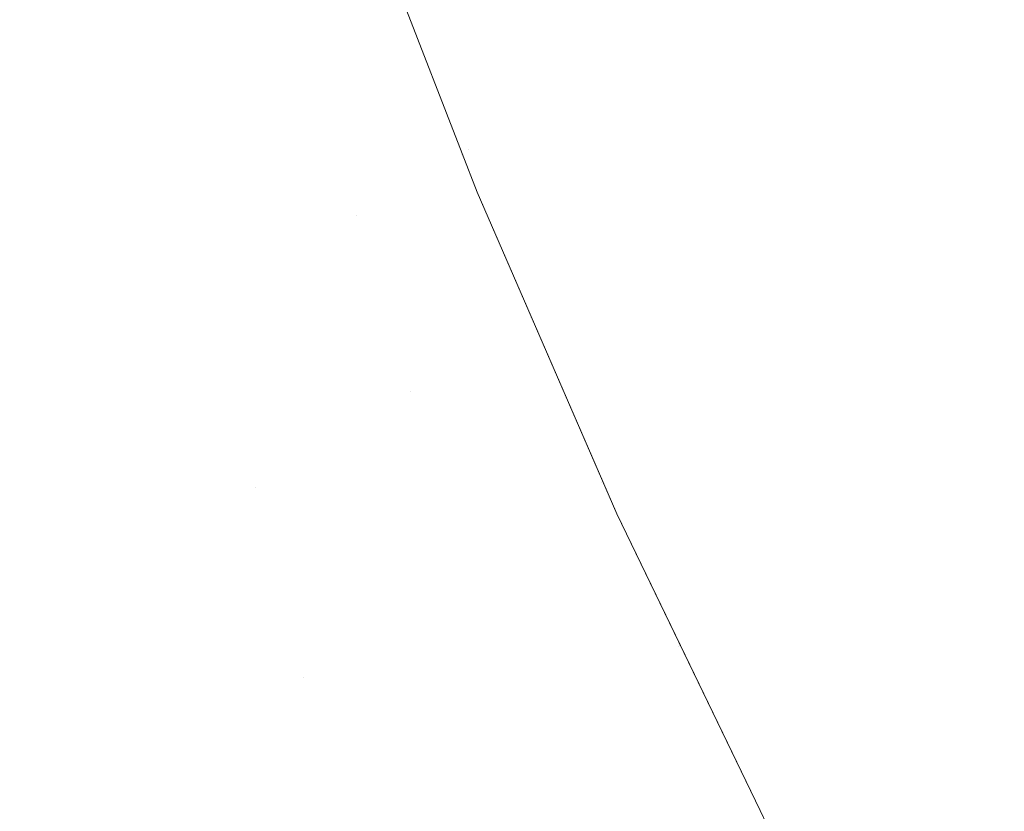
# Model space of a CAD drawing. Header units: centimetres. Extents: x -21.6 to 22.7, y 4.2 to 6.
# Tile 107 of 256: x -6.7031 to -6.6788, y 4.5963 to 4.6159. Entities that reach past the tile are written whole.
import ezdxf

# ---------------------------------------------------------------- set-up
doc = ezdxf.new("R2010")
doc.units = ezdxf.units.CM
doc.header["$LTSCALE"] = 2.54
doc.layers.add('Lucido design-1', color=7, linetype='Continuous')

# ---------------------------------------------------------------- blocks, each defined once
blk = doc.blocks.new('Gruppo-3-1')
at = {"color": 7, "linetype": 'Continuous', "lineweight": 9}
blk.add_3dface([(-21.503423, 5.900212, -2276.22217), (-21.503423, 4.300212, -2276.22217), (22.630348, 4.300212, -2276.22217), (22.630348, 5.900212, -2276.22217)], dxfattribs=at)
for points, invisible_edges in [([(-6.69541, 4.620576, -2276.926967), (-6.69536, 4.620602, -2276.925344), (-6.692279, 4.612549, -2276.925344), (-6.692328, 4.612521, -2276.926967)], 15), ([(-6.692251, 4.612566, -2276.923745), (-6.692279, 4.612549, -2276.925344), (-6.69536, 4.620602, -2276.925344), (-6.695331, 4.620617, -2276.923745)], 15), ([(-6.692251, 4.612566, -2276.923745), (-6.695331, 4.620617, -2276.923745), (-6.695036, 4.619833, -2276.92217)], 11), ([(-6.695303, 4.620631, -2276.71995), (-6.695246, 4.620661, -2276.717712), (-6.692168, 4.612615, -2276.717712), (-6.692223, 4.612582, -2276.71995)], 15), ([(-6.695036, 4.619833, -2276.72217), (-6.695303, 4.620631, -2276.71995), (-6.692223, 4.612582, -2276.71995)], 11), ([(-6.692073, 4.61267, -2276.715456), (-6.692168, 4.612615, -2276.717712), (-6.695246, 4.620661, -2276.717712), (-6.69515, 4.620711, -2276.715456)], 15), ([(-6.692073, 4.61267, -2276.715456), (-6.69515, 4.620711, -2276.715456), (-6.693524, 4.616774, -2276.713185)], 11), ([(-6.69274, 4.612279, -2276.933702), (-6.692903, 4.612184, -2276.935444), (-6.695997, 4.620269, -2276.935444), (-6.695831, 4.620356, -2276.933702)], 15), ([(-6.695831, 4.620356, -2276.933702), (-6.69569, 4.62043, -2276.931982), (-6.692602, 4.61236, -2276.931982), (-6.69274, 4.612279, -2276.933702)], 15), ([(-6.692488, 4.612427, -2276.930287), (-6.692602, 4.61236, -2276.931982), (-6.69569, 4.62043, -2276.931982), (-6.695574, 4.62049, -2276.930287)], 15), ([(-6.695574, 4.62049, -2276.930287), (-6.69548, 4.620539, -2276.928615), (-6.692397, 4.61248, -2276.928615), (-6.692488, 4.612427, -2276.930287)], 15), ([(-6.692328, 4.612521, -2276.926967), (-6.692397, 4.61248, -2276.928615), (-6.69548, 4.620539, -2276.928615), (-6.69541, 4.620576, -2276.926967)], 15), ([(-6.693092, 4.612073, -2276.93721), (-6.693307, 4.611947, -2276.938998), (-6.696409, 4.620054, -2276.938998), (-6.696189, 4.620169, -2276.93721)], 15), ([(-6.696189, 4.620169, -2276.93721), (-6.695997, 4.620269, -2276.935444), (-6.692903, 4.612184, -2276.935444), (-6.693092, 4.612073, -2276.93721)], 15), ([(-6.693551, 4.611804, -2276.940809), (-6.693824, 4.611644, -2276.942641), (-6.696937, 4.619779, -2276.942641), (-6.696658, 4.619924, -2276.940809)], 15), ([(-6.696658, 4.619924, -2276.940809), (-6.696409, 4.620054, -2276.938998), (-6.693307, 4.611947, -2276.938998), (-6.693551, 4.611804, -2276.940809)], 15), ([(-6.687815, 4.619935, -2276.683058), (-6.68629, 4.616062, -2276.683058), (-6.686996, 4.615648, -2276.68536), (-6.688529, 4.61954, -2276.68536)], 15), ([(-6.697246, 4.619617, -2276.944493), (-6.696937, 4.619779, -2276.942641), (-6.693824, 4.611644, -2276.942641), (-6.694127, 4.611466, -2276.944493)], 15), ([(-6.695036, 4.619833, -2276.92217), (-6.692225, 4.612578, -2276.92217), (-6.692251, 4.612566, -2276.923745)], 10), ([(-6.692225, 4.612578, -2276.92217), (-6.695036, 4.619833, -2276.92217), (-6.695036, 4.619833, -2276.72217), (-6.692225, 4.612578, -2276.72217)], 10), ([(-6.692223, 4.612582, -2276.71995), (-6.692225, 4.612578, -2276.72217), (-6.695036, 4.619833, -2276.72217)], 9), ([(-6.679528, 4.61537, -2276.669608), (-6.681089, 4.619113, -2276.669608), (-6.680064, 4.619714, -2276.667449), (-6.678515, 4.615999, -2276.667449)], 15), ([(-6.697963, 4.619243, -2276.948259), (-6.697588, 4.619439, -2276.946366), (-6.694462, 4.611269, -2276.946366), (-6.694829, 4.611054, -2276.948259)], 15), ([(-6.694127, 4.611466, -2276.944493), (-6.694462, 4.611269, -2276.946366), (-6.697588, 4.619439, -2276.946366), (-6.697246, 4.619617, -2276.944493)], 15), ([(-6.688529, 4.61954, -2276.68536), (-6.686996, 4.615648, -2276.68536), (-6.687656, 4.615261, -2276.687674), (-6.689195, 4.619171, -2276.687674)], 15), ([(-6.694829, 4.611054, -2276.948259), (-6.69523, 4.610819, -2276.95017), (-6.698372, 4.61903, -2276.95017), (-6.697963, 4.619243, -2276.948259)], 15), ([(-6.689195, 4.619171, -2276.687674), (-6.687656, 4.615261, -2276.687674), (-6.688269, 4.614902, -2276.689995), (-6.689815, 4.618828, -2276.689995)], 15), ([(-6.698817, 4.618797, -2276.952099), (-6.698372, 4.61903, -2276.95017), (-6.69523, 4.610819, -2276.95017), (-6.695666, 4.610563, -2276.952099)], 15), ([(-6.680498, 4.614768, -2276.671794), (-6.68207, 4.618538, -2276.671794), (-6.681089, 4.619113, -2276.669608), (-6.679528, 4.61537, -2276.669608)], 15), ([(-6.695666, 4.610563, -2276.952099), (-6.696138, 4.610286, -2276.954044), (-6.699299, 4.618546, -2276.954044), (-6.698817, 4.618797, -2276.952099)], 15), ([(-6.689815, 4.618828, -2276.689995), (-6.688269, 4.614902, -2276.689995), (-6.688836, 4.614569, -2276.692323), (-6.690388, 4.61851, -2276.692323)], 15), ([(-6.699819, 4.618275, -2276.956004), (-6.699299, 4.618546, -2276.954044), (-6.696138, 4.610286, -2276.954044), (-6.696648, 4.609987, -2276.956004)], 15), ([(-6.690388, 4.61851, -2276.692323), (-6.688836, 4.614569, -2276.692323), (-6.689358, 4.614263, -2276.694654), (-6.690915, 4.618218, -2276.694654)], 15), ([(-6.681423, 4.614194, -2276.674006), (-6.683005, 4.617989, -2276.674006), (-6.68207, 4.618538, -2276.671794), (-6.680498, 4.614768, -2276.671794)], 15), ([(-6.696648, 4.609987, -2276.956004), (-6.697196, 4.609666, -2276.957979), (-6.700378, 4.617983, -2276.957979), (-6.699819, 4.618275, -2276.956004)], 15), ([(-6.690915, 4.618218, -2276.694654), (-6.689358, 4.614263, -2276.694654), (-6.689834, 4.613984, -2276.696987), (-6.691397, 4.617952, -2276.696987)], 15), ([(-6.700978, 4.61767, -2276.959966), (-6.700378, 4.617983, -2276.957979), (-6.697196, 4.609666, -2276.957979), (-6.697784, 4.609321, -2276.959966)], 15), ([(-6.691397, 4.617952, -2276.696987), (-6.689834, 4.613984, -2276.696987), (-6.690265, 4.613731, -2276.699319), (-6.691832, 4.617711, -2276.699319)], 15), ([(-6.682303, 4.613647, -2276.676241), (-6.683896, 4.617467, -2276.676241), (-6.683005, 4.617989, -2276.674006), (-6.681423, 4.614194, -2276.674006)], 15), ([(-6.691832, 4.617711, -2276.699319), (-6.690265, 4.613731, -2276.699319), (-6.690652, 4.613504, -2276.701649), (-6.692223, 4.617494, -2276.701649)], 15), ([(-6.697784, 4.609321, -2276.959966), (-6.698412, 4.608952, -2276.961965), (-6.70162, 4.617335, -2276.961965), (-6.700978, 4.61767, -2276.959966)], 15), ([(-6.692223, 4.617494, -2276.701649), (-6.690652, 4.613504, -2276.701649), (-6.690995, 4.613303, -2276.703974), (-6.692569, 4.617302, -2276.703974)], 15), ([(-6.683138, 4.613129, -2276.678496), (-6.68474, 4.616972, -2276.678496), (-6.683896, 4.617467, -2276.676241), (-6.682303, 4.613647, -2276.676241)], 15), ([(-6.702304, 4.616978, -2276.963974), (-6.70162, 4.617335, -2276.961965), (-6.698412, 4.608952, -2276.961965), (-6.699083, 4.608559, -2276.963974)], 15), ([(-6.692569, 4.617302, -2276.703974), (-6.690995, 4.613303, -2276.703974), (-6.691294, 4.613127, -2276.706291), (-6.692872, 4.617135, -2276.706291)], 15), ([(-6.699083, 4.608559, -2276.963974), (-6.699797, 4.60814, -2276.96599), (-6.703033, 4.616597, -2276.96599), (-6.702304, 4.616978, -2276.963974)], 15), ([(-6.693132, 4.616991, -2276.7086), (-6.691551, 4.612977, -2276.7086), (-6.691766, 4.612851, -2276.710899), (-6.693349, 4.616871, -2276.710899)], 15), ([(-6.692872, 4.617135, -2276.706291), (-6.691294, 4.613127, -2276.706291), (-6.691551, 4.612977, -2276.7086), (-6.693132, 4.616991, -2276.7086)], 15), ([(-6.683928, 4.612639, -2276.680769), (-6.685538, 4.616503, -2276.680769), (-6.68474, 4.616972, -2276.678496), (-6.683138, 4.613129, -2276.678496)], 15), ([(-6.693349, 4.616871, -2276.710899), (-6.691766, 4.612851, -2276.710899), (-6.69194, 4.612749, -2276.713185), (-6.693524, 4.616774, -2276.713185)], 15), ([(-6.693524, 4.616774, -2276.713185), (-6.69194, 4.612749, -2276.713185), (-6.692073, 4.61267, -2276.715456)], 11), ([(-6.703806, 4.616194, -2276.968013), (-6.703033, 4.616597, -2276.96599), (-6.699797, 4.60814, -2276.96599), (-6.700555, 4.607696, -2276.968013)], 15), ([(-6.684671, 4.612178, -2276.683058), (-6.68629, 4.616062, -2276.683058), (-6.685538, 4.616503, -2276.680769), (-6.683928, 4.612639, -2276.680769)], 15), ([(-6.700555, 4.607696, -2276.968013), (-6.701358, 4.607225, -2276.97004), (-6.704626, 4.615766, -2276.97004), (-6.703806, 4.616194, -2276.968013)], 15), ([(-6.685369, 4.611745, -2276.68536), (-6.686996, 4.615648, -2276.68536), (-6.68629, 4.616062, -2276.683058), (-6.684671, 4.612178, -2276.683058)], 15), ([(-6.678515, 4.615999, -2276.667449), (-6.676873, 4.612275, -2276.667449), (-6.677874, 4.611618, -2276.669608), (-6.679528, 4.61537, -2276.669608)], 15), ([(-6.705493, 4.615313, -2276.972069), (-6.704626, 4.615766, -2276.97004), (-6.701358, 4.607225, -2276.97004), (-6.702208, 4.606726, -2276.972069)], 15), ([(-6.686021, 4.61134, -2276.687674), (-6.687656, 4.615261, -2276.687674), (-6.686996, 4.615648, -2276.68536), (-6.685369, 4.611745, -2276.68536)], 15), ([(-6.702208, 4.606726, -2276.972069), (-6.703105, 4.6062, -2276.974099), (-6.706409, 4.614835, -2276.974099), (-6.705493, 4.615313, -2276.972069)], 15), ([(-6.686627, 4.610964, -2276.689995), (-6.688269, 4.614902, -2276.689995), (-6.687656, 4.615261, -2276.687674), (-6.686021, 4.61134, -2276.687674)], 15), ([(-6.679528, 4.61537, -2276.669608), (-6.677874, 4.611618, -2276.669608), (-6.678832, 4.61099, -2276.671794), (-6.680498, 4.614768, -2276.671794)], 15), ([(-6.707373, 4.614332, -2276.976126), (-6.706409, 4.614835, -2276.974099), (-6.703105, 4.6062, -2276.974099), (-6.70405, 4.605646, -2276.976126)], 15), ([(-6.687188, 4.610616, -2276.692323), (-6.688836, 4.614569, -2276.692323), (-6.688269, 4.614902, -2276.689995), (-6.686627, 4.610964, -2276.689995)], 15), ([(-6.680498, 4.614768, -2276.671794), (-6.678832, 4.61099, -2276.671794), (-6.679746, 4.61039, -2276.674006), (-6.681423, 4.614194, -2276.674006)], 15), ([(-6.687704, 4.610296, -2276.694654), (-6.689358, 4.614263, -2276.694654), (-6.688836, 4.614569, -2276.692323), (-6.687188, 4.610616, -2276.692323)], 15), ([(-6.688175, 4.610003, -2276.696987), (-6.689834, 4.613984, -2276.696987), (-6.689358, 4.614263, -2276.694654), (-6.687704, 4.610296, -2276.694654)], 15), ([(-6.681423, 4.614194, -2276.674006), (-6.679746, 4.61039, -2276.674006), (-6.680616, 4.60982, -2276.676241), (-6.682303, 4.613647, -2276.676241)], 15), ([(-6.688601, 4.609739, -2276.699319), (-6.690265, 4.613731, -2276.699319), (-6.689834, 4.613984, -2276.696987), (-6.688175, 4.610003, -2276.696987)], 15), ([(-6.688983, 4.609502, -2276.701649), (-6.690652, 4.613504, -2276.701649), (-6.690265, 4.613731, -2276.699319), (-6.688601, 4.609739, -2276.699319)], 15), ([(-6.682303, 4.613647, -2276.676241), (-6.680616, 4.60982, -2276.676241), (-6.681441, 4.609279, -2276.678496), (-6.683138, 4.613129, -2276.678496)], 15), ([(-6.689322, 4.609291, -2276.703974), (-6.690995, 4.613303, -2276.703974), (-6.690652, 4.613504, -2276.701649), (-6.688983, 4.609502, -2276.701649)], 15), ([(-6.689872, 4.60895, -2276.7086), (-6.691551, 4.612977, -2276.7086), (-6.691294, 4.613127, -2276.706291), (-6.689618, 4.609108, -2276.706291)], 15), ([(-6.689618, 4.609108, -2276.706291), (-6.691294, 4.613127, -2276.706291), (-6.690995, 4.613303, -2276.703974), (-6.689322, 4.609291, -2276.703974)], 15), ([(-6.683138, 4.613129, -2276.678496), (-6.681441, 4.609279, -2276.678496), (-6.68222, 4.608767, -2276.680769), (-6.683928, 4.612639, -2276.680769)], 15), ([(-6.690256, 4.608711, -2276.713185), (-6.69194, 4.612749, -2276.713185), (-6.691766, 4.612851, -2276.710899), (-6.690085, 4.608818, -2276.710899)], 15), ([(-6.690085, 4.608818, -2276.710899), (-6.691766, 4.612851, -2276.710899), (-6.691551, 4.612977, -2276.7086), (-6.689872, 4.60895, -2276.7086)], 15), ([(-6.692251, 4.612566, -2276.923745), (-6.692225, 4.612578, -2276.92217), (-6.691856, 4.611626, -2276.92217)], 9), ([(-6.691856, 4.611626, -2276.72217), (-6.692225, 4.612578, -2276.72217), (-6.692223, 4.612582, -2276.71995)], 10), ([(-6.692225, 4.612578, -2276.72217), (-6.691856, 4.611626, -2276.72217), (-6.691856, 4.611626, -2276.92217), (-6.692225, 4.612578, -2276.92217)], 10), ([(-6.690537, 4.608537, -2276.71995), (-6.692223, 4.612582, -2276.71995), (-6.692168, 4.612615, -2276.717712), (-6.690482, 4.608572, -2276.717712)], 15), ([(-6.692223, 4.612582, -2276.71995), (-6.690537, 4.608537, -2276.71995), (-6.691856, 4.611626, -2276.72217)], 11), ([(-6.690482, 4.608572, -2276.717712), (-6.692168, 4.612615, -2276.717712), (-6.692073, 4.61267, -2276.715456), (-6.690389, 4.608629, -2276.715456)], 15), ([(-6.690389, 4.608629, -2276.715456), (-6.692073, 4.61267, -2276.715456), (-6.69194, 4.612749, -2276.713185), (-6.690256, 4.608711, -2276.713185)], 15), ([(-6.683928, 4.612639, -2276.680769), (-6.68222, 4.608767, -2276.680769), (-6.682955, 4.608285, -2276.683058), (-6.684671, 4.612178, -2276.683058)], 15), ([(-6.69274, 4.612279, -2276.933702), (-6.692602, 4.61236, -2276.931982), (-6.68912, 4.604241, -2276.931982), (-6.689255, 4.604153, -2276.933702)], 15), ([(-6.689009, 4.604314, -2276.930287), (-6.68912, 4.604241, -2276.931982), (-6.692602, 4.61236, -2276.931982), (-6.692488, 4.612427, -2276.930287)], 15), ([(-6.692488, 4.612427, -2276.930287), (-6.692397, 4.61248, -2276.928615), (-6.68892, 4.604372, -2276.928615), (-6.689009, 4.604314, -2276.930287)], 15), ([(-6.688852, 4.604417, -2276.926967), (-6.68892, 4.604372, -2276.928615), (-6.692397, 4.61248, -2276.928615), (-6.692328, 4.612521, -2276.926967)], 15), ([(-6.692328, 4.612521, -2276.926967), (-6.692279, 4.612549, -2276.925344), (-6.688805, 4.604448, -2276.925344), (-6.688852, 4.604417, -2276.926967)], 15), ([(-6.688777, 4.604466, -2276.923745), (-6.688805, 4.604448, -2276.925344), (-6.692279, 4.612549, -2276.925344), (-6.692251, 4.612566, -2276.923745)], 15), ([(-6.688777, 4.604466, -2276.923745), (-6.692251, 4.612566, -2276.923745), (-6.691856, 4.611626, -2276.92217)], 11), ([(-6.693092, 4.612073, -2276.93721), (-6.692903, 4.612184, -2276.935444), (-6.689414, 4.604048, -2276.935444), (-6.689598, 4.603927, -2276.93721)], 15), ([(-6.689255, 4.604153, -2276.933702), (-6.689414, 4.604048, -2276.935444), (-6.692903, 4.612184, -2276.935444), (-6.69274, 4.612279, -2276.933702)], 15), ([(-6.684671, 4.612178, -2276.683058), (-6.682955, 4.608285, -2276.683058), (-6.683644, 4.607833, -2276.68536), (-6.685369, 4.611745, -2276.68536)], 15), ([(-6.693551, 4.611804, -2276.940809), (-6.693307, 4.611947, -2276.938998), (-6.689809, 4.603789, -2276.938998), (-6.690047, 4.603633, -2276.940809)], 15), ([(-6.689598, 4.603927, -2276.93721), (-6.689809, 4.603789, -2276.938998), (-6.693307, 4.611947, -2276.938998), (-6.693092, 4.612073, -2276.93721)], 15), ([(-6.694127, 4.611466, -2276.944493), (-6.693824, 4.611644, -2276.942641), (-6.690313, 4.603458, -2276.942641), (-6.690609, 4.603264, -2276.944493)], 15), ([(-6.690047, 4.603633, -2276.940809), (-6.690313, 4.603458, -2276.942641), (-6.693824, 4.611644, -2276.942641), (-6.693551, 4.611804, -2276.940809)], 15), ([(-6.691856, 4.611626, -2276.92217), (-6.68841, 4.603686, -2276.92217), (-6.688777, 4.604466, -2276.923745)], 10), ([(-6.68841, 4.603686, -2276.92217), (-6.691856, 4.611626, -2276.92217), (-6.691856, 4.611626, -2276.72217), (-6.688754, 4.604478, -2276.72217)], 10), ([(-6.688754, 4.604478, -2276.72217), (-6.691856, 4.611626, -2276.72217), (-6.690537, 4.608537, -2276.71995)], 10), ([(-6.685369, 4.611745, -2276.68536), (-6.683644, 4.607833, -2276.68536), (-6.684289, 4.60741, -2276.687674), (-6.686021, 4.61134, -2276.687674)], 15), ([(-6.690609, 4.603264, -2276.944493), (-6.690936, 4.603049, -2276.946366), (-6.694462, 4.611269, -2276.946366), (-6.694127, 4.611466, -2276.944493)], 15), ([(-6.694829, 4.611054, -2276.948259), (-6.694462, 4.611269, -2276.946366), (-6.690936, 4.603049, -2276.946366), (-6.691295, 4.602814, -2276.948259)], 15), ([(-6.686021, 4.61134, -2276.687674), (-6.684289, 4.60741, -2276.687674), (-6.684888, 4.607017, -2276.689995), (-6.686627, 4.610964, -2276.689995)], 15), ([(-6.69351, 4.606692, -2276.95017), (-6.69523, 4.610819, -2276.95017), (-6.694829, 4.611054, -2276.948259)], 11), ([(-6.694829, 4.611054, -2276.948259), (-6.691295, 4.602814, -2276.948259), (-6.69351, 4.606692, -2276.95017)], 11), ([(-6.686627, 4.610964, -2276.689995), (-6.684888, 4.607017, -2276.689995), (-6.685442, 4.606654, -2276.692323), (-6.687188, 4.610616, -2276.692323)], 15), ([(-6.677973, 4.606582, -2276.674006), (-6.679746, 4.61039, -2276.674006), (-6.678832, 4.61099, -2276.671794), (-6.67707, 4.607207, -2276.671794)], 15), ([(-6.693941, 4.606425, -2276.952099), (-6.695666, 4.610563, -2276.952099), (-6.69523, 4.610819, -2276.95017), (-6.69351, 4.606692, -2276.95017)], 15), ([(-6.694408, 4.606135, -2276.954044), (-6.696138, 4.610286, -2276.954044), (-6.695666, 4.610563, -2276.952099), (-6.693941, 4.606425, -2276.952099)], 15), ([(-6.687188, 4.610616, -2276.692323), (-6.685442, 4.606654, -2276.692323), (-6.685951, 4.60632, -2276.694654), (-6.687704, 4.610296, -2276.694654)], 15), ([(-6.678831, 4.605988, -2276.676241), (-6.680616, 4.60982, -2276.676241), (-6.679746, 4.61039, -2276.674006), (-6.677973, 4.606582, -2276.674006)], 15), ([(-6.694912, 4.605822, -2276.956004), (-6.696648, 4.609987, -2276.956004), (-6.696138, 4.610286, -2276.954044), (-6.694408, 4.606135, -2276.954044)], 15), ([(-6.687704, 4.610296, -2276.694654), (-6.685951, 4.60632, -2276.694654), (-6.686416, 4.606015, -2276.696987), (-6.688175, 4.610003, -2276.696987)], 15), ([(-6.695454, 4.605486, -2276.957979), (-6.697196, 4.609666, -2276.957979), (-6.696648, 4.609987, -2276.956004), (-6.694912, 4.605822, -2276.956004)], 15), ([(-6.688175, 4.610003, -2276.696987), (-6.686416, 4.606015, -2276.696987), (-6.686837, 4.605738, -2276.699319), (-6.688601, 4.609739, -2276.699319)], 15), ([(-6.696035, 4.605125, -2276.959966), (-6.697784, 4.609321, -2276.959966), (-6.697196, 4.609666, -2276.957979), (-6.695454, 4.605486, -2276.957979)], 15), ([(-6.688601, 4.609739, -2276.699319), (-6.686837, 4.605738, -2276.699319), (-6.687215, 4.605491, -2276.701649), (-6.688983, 4.609502, -2276.701649)], 15), ([(-6.679645, 4.605424, -2276.678496), (-6.681441, 4.609279, -2276.678496), (-6.680616, 4.60982, -2276.676241), (-6.678831, 4.605988, -2276.676241)], 15), ([(-6.688983, 4.609502, -2276.701649), (-6.687215, 4.605491, -2276.701649), (-6.68755, 4.605271, -2276.703974), (-6.689322, 4.609291, -2276.703974)], 15), ([(-6.696656, 4.60474, -2276.961965), (-6.698412, 4.608952, -2276.961965), (-6.697784, 4.609321, -2276.959966), (-6.696035, 4.605125, -2276.959966)], 15), ([(-6.689322, 4.609291, -2276.703974), (-6.68755, 4.605271, -2276.703974), (-6.687842, 4.605079, -2276.706291), (-6.689618, 4.609108, -2276.706291)], 15), ([(-6.680415, 4.604891, -2276.680769), (-6.68222, 4.608767, -2276.680769), (-6.681441, 4.609279, -2276.678496), (-6.679645, 4.605424, -2276.678496)], 15), ([(-6.697319, 4.604328, -2276.963974), (-6.699083, 4.608559, -2276.963974), (-6.698412, 4.608952, -2276.961965), (-6.696656, 4.60474, -2276.961965)], 15), ([(-6.689872, 4.60895, -2276.7086), (-6.688093, 4.604915, -2276.7086), (-6.688303, 4.604777, -2276.710899), (-6.690085, 4.608818, -2276.710899)], 15), ([(-6.689618, 4.609108, -2276.706291), (-6.687842, 4.605079, -2276.706291), (-6.688093, 4.604915, -2276.7086), (-6.689872, 4.60895, -2276.7086)], 15), ([(-6.690256, 4.608711, -2276.713185), (-6.688473, 4.604666, -2276.713185), (-6.688603, 4.60458, -2276.715456), (-6.690389, 4.608629, -2276.715456)], 15), ([(-6.690085, 4.608818, -2276.710899), (-6.688303, 4.604777, -2276.710899), (-6.688473, 4.604666, -2276.713185), (-6.690256, 4.608711, -2276.713185)], 15), ([(-6.68114, 4.604388, -2276.683058), (-6.682955, 4.608285, -2276.683058), (-6.68222, 4.608767, -2276.680769), (-6.680415, 4.604891, -2276.680769)], 15), ([(-6.699797, 4.60814, -2276.96599), (-6.699083, 4.608559, -2276.963974), (-6.697319, 4.604328, -2276.963974)], 11), ([(-6.690482, 4.608572, -2276.717712), (-6.688695, 4.60452, -2276.717712), (-6.68875, 4.604484, -2276.71995), (-6.690537, 4.608537, -2276.71995)], 15), ([(-6.690537, 4.608537, -2276.71995), (-6.68875, 4.604484, -2276.71995), (-6.688754, 4.604478, -2276.72217)], 11), ([(-6.690389, 4.608629, -2276.715456), (-6.688603, 4.60458, -2276.715456), (-6.688695, 4.60452, -2276.717712), (-6.690482, 4.608572, -2276.717712)], 15), ([(-6.68182, 4.603917, -2276.68536), (-6.683644, 4.607833, -2276.68536), (-6.682955, 4.608285, -2276.683058), (-6.68114, 4.604388, -2276.683058)], 15), ([(-6.700555, 4.607696, -2276.968013), (-6.699797, 4.60814, -2276.96599), (-6.696147, 4.599631, -2276.96599), (-6.696888, 4.599145, -2276.968013)], 15), ([(-6.696147, 4.599631, -2276.96599), (-6.699797, 4.60814, -2276.96599), (-6.697319, 4.604328, -2276.963974)], 11), ([(-6.682456, 4.603476, -2276.687674), (-6.684289, 4.60741, -2276.687674), (-6.683644, 4.607833, -2276.68536), (-6.68182, 4.603917, -2276.68536)], 15), ([(-6.696888, 4.599145, -2276.968013), (-6.697672, 4.598631, -2276.97004), (-6.701358, 4.607225, -2276.97004), (-6.700555, 4.607696, -2276.968013)], 15), ([(-6.683047, 4.603067, -2276.689995), (-6.684888, 4.607017, -2276.689995), (-6.684289, 4.60741, -2276.687674), (-6.682456, 4.603476, -2276.687674)], 15), ([(-6.702208, 4.606726, -2276.972069), (-6.701358, 4.607225, -2276.97004), (-6.697672, 4.598631, -2276.97004), (-6.698502, 4.598086, -2276.972069)], 15), ([(-6.683594, 4.602688, -2276.692323), (-6.685442, 4.606654, -2276.692323), (-6.684888, 4.607017, -2276.689995), (-6.683047, 4.603067, -2276.689995)], 15), ([(-6.698502, 4.598086, -2276.972069), (-6.699378, 4.597512, -2276.974099), (-6.703105, 4.6062, -2276.974099), (-6.702208, 4.606726, -2276.972069)], 15), ([(-6.69351, 4.606692, -2276.95017), (-6.691687, 4.602557, -2276.95017), (-6.692113, 4.602278, -2276.952099), (-6.693941, 4.606425, -2276.952099)], 15), ([(-6.691295, 4.602814, -2276.948259), (-6.691687, 4.602557, -2276.95017), (-6.69351, 4.606692, -2276.95017)], 11), ([(-6.684097, 4.602339, -2276.694654), (-6.685951, 4.60632, -2276.694654), (-6.685442, 4.606654, -2276.692323), (-6.683594, 4.602688, -2276.692323)], 15), ([(-6.693941, 4.606425, -2276.952099), (-6.692113, 4.602278, -2276.952099), (-6.692574, 4.601975, -2276.954044), (-6.694408, 4.606135, -2276.954044)], 15), ([(-6.684556, 4.602021, -2276.696987), (-6.686416, 4.606015, -2276.696987), (-6.685951, 4.60632, -2276.694654), (-6.684097, 4.602339, -2276.694654)], 15), ([(-6.70405, 4.605646, -2276.976126), (-6.703105, 4.6062, -2276.974099), (-6.699378, 4.597512, -2276.974099), (-6.700301, 4.596906, -2276.976126)], 15), ([(-6.694408, 4.606135, -2276.954044), (-6.692574, 4.601975, -2276.954044), (-6.693072, 4.601649, -2276.956004), (-6.694912, 4.605822, -2276.956004)], 15), ([(-6.694912, 4.605822, -2276.956004), (-6.693072, 4.601649, -2276.956004), (-6.693607, 4.601298, -2276.957979), (-6.695454, 4.605486, -2276.957979)], 15), ([(-6.684972, 4.601733, -2276.699319), (-6.686837, 4.605738, -2276.699319), (-6.686416, 4.606015, -2276.696987), (-6.684556, 4.602021, -2276.696987)], 15), ([(-6.678831, 4.605988, -2276.676241), (-6.676947, 4.602156, -2276.676241), (-6.677749, 4.601569, -2276.678496), (-6.679645, 4.605424, -2276.678496)], 15), ([(-6.700301, 4.596906, -2276.976126), (-6.701273, 4.596269, -2276.978149), (-6.705044, 4.605062, -2276.978149), (-6.70405, 4.605646, -2276.976126)], 15), ([(-6.685345, 4.601475, -2276.701649), (-6.687215, 4.605491, -2276.701649), (-6.686837, 4.605738, -2276.699319), (-6.684972, 4.601733, -2276.699319)], 15), ([(-6.695454, 4.605486, -2276.957979), (-6.693607, 4.601298, -2276.957979), (-6.694181, 4.600921, -2276.959966), (-6.696035, 4.605125, -2276.959966)], 15), ([(-6.685675, 4.601246, -2276.703974), (-6.68755, 4.605271, -2276.703974), (-6.687215, 4.605491, -2276.701649), (-6.685345, 4.601475, -2276.701649)], 15), ([(-6.679645, 4.605424, -2276.678496), (-6.677749, 4.601569, -2276.678496), (-6.678508, 4.601014, -2276.680769), (-6.680415, 4.604891, -2276.680769)], 15), ([(-6.706089, 4.60445, -2276.980164), (-6.705044, 4.605062, -2276.978149), (-6.701273, 4.596269, -2276.978149), (-6.702293, 4.5956, -2276.980164)], 15), ([(-6.696035, 4.605125, -2276.959966), (-6.694181, 4.600921, -2276.959966), (-6.694795, 4.600518, -2276.961965), (-6.696656, 4.60474, -2276.961965)], 15), ([(-6.686211, 4.600875, -2276.7086), (-6.688093, 4.604915, -2276.7086), (-6.687842, 4.605079, -2276.706291), (-6.685964, 4.601046, -2276.706291)], 15), ([(-6.685964, 4.601046, -2276.706291), (-6.687842, 4.605079, -2276.706291), (-6.68755, 4.605271, -2276.703974), (-6.685675, 4.601246, -2276.703974)], 15), ([(-6.686418, 4.600731, -2276.710899), (-6.688303, 4.604777, -2276.710899), (-6.688093, 4.604915, -2276.7086), (-6.686211, 4.600875, -2276.7086)], 15), ([(-6.680415, 4.604891, -2276.680769), (-6.678508, 4.601014, -2276.680769), (-6.679224, 4.600491, -2276.683058), (-6.68114, 4.604388, -2276.683058)], 15), ([(-6.696656, 4.60474, -2276.961965), (-6.694795, 4.600518, -2276.961965), (-6.69545, 4.600088, -2276.963974), (-6.697319, 4.604328, -2276.963974)], 15), ([(-6.686806, 4.600463, -2276.717712), (-6.688695, 4.60452, -2276.717712), (-6.688603, 4.60458, -2276.715456), (-6.686715, 4.600526, -2276.715456)], 15), ([(-6.686715, 4.600526, -2276.715456), (-6.688603, 4.60458, -2276.715456), (-6.688473, 4.604666, -2276.713185), (-6.686586, 4.600615, -2276.713185)], 15), ([(-6.686586, 4.600615, -2276.713185), (-6.688473, 4.604666, -2276.713185), (-6.688303, 4.604777, -2276.710899), (-6.686418, 4.600731, -2276.710899)], 15), ([(-6.702293, 4.5956, -2276.980164), (-6.703362, 4.594898, -2276.98217), (-6.707184, 4.603808, -2276.98217), (-6.706089, 4.60445, -2276.980164)], 15), ([(-6.697319, 4.604328, -2276.963974), (-6.69545, 4.600088, -2276.963974), (-6.696147, 4.599631, -2276.96599)], 11), ([(-6.687115, 4.600249, -2276.930287), (-6.689009, 4.604314, -2276.930287), (-6.68892, 4.604372, -2276.928615), (-6.687027, 4.60031, -2276.928615)], 15), ([(-6.687027, 4.60031, -2276.928615), (-6.68892, 4.604372, -2276.928615), (-6.688852, 4.604417, -2276.926967), (-6.68696, 4.600356, -2276.926967)], 15), ([(-6.68696, 4.600356, -2276.926967), (-6.688852, 4.604417, -2276.926967), (-6.688805, 4.604448, -2276.925344), (-6.686914, 4.600388, -2276.925344)], 15), ([(-6.686914, 4.600388, -2276.925344), (-6.688805, 4.604448, -2276.925344), (-6.688777, 4.604466, -2276.923745), (-6.686886, 4.600407, -2276.923745)], 15), ([(-6.686886, 4.600407, -2276.923745), (-6.688777, 4.604466, -2276.923745), (-6.68841, 4.603686, -2276.92217)], 11), ([(-6.68841, 4.603686, -2276.72217), (-6.688754, 4.604478, -2276.72217), (-6.68875, 4.604484, -2276.71995)], 10), ([(-6.688754, 4.604478, -2276.72217), (-6.68841, 4.603686, -2276.72217), (-6.68841, 4.603686, -2276.92217)], 10), ([(-6.68686, 4.600426, -2276.71995), (-6.68875, 4.604484, -2276.71995), (-6.688695, 4.60452, -2276.717712), (-6.686806, 4.600463, -2276.717712)], 15), ([(-6.68875, 4.604484, -2276.71995), (-6.68686, 4.600426, -2276.71995), (-6.68841, 4.603686, -2276.72217)], 11), ([(-6.68114, 4.604388, -2276.683058), (-6.679224, 4.600491, -2276.683058), (-6.679895, 4.6, -2276.68536), (-6.68182, 4.603917, -2276.68536)], 15), ([(-6.687515, 4.599972, -2276.935444), (-6.689414, 4.604048, -2276.935444), (-6.689255, 4.604153, -2276.933702), (-6.687358, 4.60008, -2276.933702)], 15), ([(-6.687358, 4.60008, -2276.933702), (-6.689255, 4.604153, -2276.933702), (-6.68912, 4.604241, -2276.931982), (-6.687225, 4.600172, -2276.931982)], 15), ([(-6.687225, 4.600172, -2276.931982), (-6.68912, 4.604241, -2276.931982), (-6.689009, 4.604314, -2276.930287), (-6.687115, 4.600249, -2276.930287)], 15), ([(-6.687905, 4.599702, -2276.938998), (-6.689809, 4.603789, -2276.938998), (-6.689598, 4.603927, -2276.93721), (-6.687697, 4.599846, -2276.93721)], 15), ([(-6.687697, 4.599846, -2276.93721), (-6.689598, 4.603927, -2276.93721), (-6.689414, 4.604048, -2276.935444), (-6.687515, 4.599972, -2276.935444)], 15), ([(-6.68182, 4.603917, -2276.68536), (-6.679895, 4.6, -2276.68536), (-6.680522, 4.599542, -2276.687674), (-6.682456, 4.603476, -2276.687674)], 15), ([(-6.688403, 4.599357, -2276.942641), (-6.690313, 4.603458, -2276.942641), (-6.690047, 4.603633, -2276.940809), (-6.68814, 4.599539, -2276.940809)], 15), ([(-6.68814, 4.599539, -2276.940809), (-6.690047, 4.603633, -2276.940809), (-6.689809, 4.603789, -2276.938998), (-6.687905, 4.599702, -2276.938998)], 15), ([(-6.68841, 4.603686, -2276.92217), (-6.68684, 4.600431, -2276.92217), (-6.686886, 4.600407, -2276.923745)], 10), ([(-6.684875, 4.596357, -2276.92217), (-6.68684, 4.600431, -2276.92217), (-6.68841, 4.603686, -2276.72217), (-6.684875, 4.596357, -2276.72217)], 10), ([(-6.68684, 4.600431, -2276.92217), (-6.68841, 4.603686, -2276.92217), (-6.68841, 4.603686, -2276.72217)], 10), ([(-6.684875, 4.596357, -2276.72217), (-6.68841, 4.603686, -2276.72217), (-6.68686, 4.600426, -2276.71995)], 10), ([(-6.688695, 4.599154, -2276.944493), (-6.690609, 4.603264, -2276.944493), (-6.690313, 4.603458, -2276.942641), (-6.688403, 4.599357, -2276.942641)], 15), ([(-6.682456, 4.603476, -2276.687674), (-6.680522, 4.599542, -2276.687674), (-6.681105, 4.599116, -2276.689995), (-6.683047, 4.603067, -2276.689995)], 15), ([(-6.689018, 4.598931, -2276.946366), (-6.690936, 4.603049, -2276.946366), (-6.690609, 4.603264, -2276.944493), (-6.688695, 4.599154, -2276.944493)], 15), ([(-6.689372, 4.598685, -2276.948259), (-6.691295, 4.602814, -2276.948259), (-6.690936, 4.603049, -2276.946366), (-6.689018, 4.598931, -2276.946366)], 15), ([(-6.683047, 4.603067, -2276.689995), (-6.681105, 4.599116, -2276.689995), (-6.681644, 4.598721, -2276.692323), (-6.683594, 4.602688, -2276.692323)], 15), ([(-6.689759, 4.598417, -2276.95017), (-6.691687, 4.602557, -2276.95017), (-6.691295, 4.602814, -2276.948259), (-6.689372, 4.598685, -2276.948259)], 15), ([(-6.683594, 4.602688, -2276.692323), (-6.681644, 4.598721, -2276.692323), (-6.68214, 4.598359, -2276.694654), (-6.684097, 4.602339, -2276.694654)], 15), ([(-6.690179, 4.598126, -2276.952099), (-6.692113, 4.602278, -2276.952099), (-6.691687, 4.602557, -2276.95017), (-6.689759, 4.598417, -2276.95017)], 15), ([(-6.690634, 4.597811, -2276.954044), (-6.692574, 4.601975, -2276.954044), (-6.692113, 4.602278, -2276.952099), (-6.690179, 4.598126, -2276.952099)], 15), ([(-6.684097, 4.602339, -2276.694654), (-6.68214, 4.598359, -2276.694654), (-6.682593, 4.598028, -2276.696987), (-6.684556, 4.602021, -2276.696987)], 15), ([(-6.691125, 4.59747, -2276.956004), (-6.693072, 4.601649, -2276.956004), (-6.692574, 4.601975, -2276.954044), (-6.690634, 4.597811, -2276.954044)], 15), ([(-6.684556, 4.602021, -2276.696987), (-6.682593, 4.598028, -2276.696987), (-6.683002, 4.597728, -2276.699319), (-6.684972, 4.601733, -2276.699319)], 15), ([(-6.691654, 4.597104, -2276.957979), (-6.693607, 4.601298, -2276.957979), (-6.693072, 4.601649, -2276.956004), (-6.691125, 4.59747, -2276.956004)], 15), ([(-6.684972, 4.601733, -2276.699319), (-6.683002, 4.597728, -2276.699319), (-6.68337, 4.59746, -2276.701649), (-6.685345, 4.601475, -2276.701649)], 15), ([(-6.685345, 4.601475, -2276.701649), (-6.68337, 4.59746, -2276.701649), (-6.683696, 4.597221, -2276.703974), (-6.685675, 4.601246, -2276.703974)], 15), ([(-6.69222, 4.596712, -2276.959966), (-6.694181, 4.600921, -2276.959966), (-6.693607, 4.601298, -2276.957979), (-6.691654, 4.597104, -2276.957979)], 15), ([(-6.685675, 4.601246, -2276.703974), (-6.683696, 4.597221, -2276.703974), (-6.683981, 4.597013, -2276.706291), (-6.685964, 4.601046, -2276.706291)], 15), ([(-6.692826, 4.596292, -2276.961965), (-6.694795, 4.600518, -2276.961965), (-6.694181, 4.600921, -2276.959966), (-6.69222, 4.596712, -2276.959966)], 15), ([(-6.685964, 4.601046, -2276.706291), (-6.683981, 4.597013, -2276.706291), (-6.684225, 4.596835, -2276.7086), (-6.686211, 4.600875, -2276.7086)], 15), ([(-6.677204, 4.596598, -2276.683058), (-6.679224, 4.600491, -2276.683058), (-6.678508, 4.601014, -2276.680769), (-6.6765, 4.597141, -2276.680769)], 15), ([(-6.686418, 4.600731, -2276.710899), (-6.684429, 4.596685, -2276.710899), (-6.684594, 4.596564, -2276.713185), (-6.686586, 4.600615, -2276.713185)], 15), ([(-6.686211, 4.600875, -2276.7086), (-6.684225, 4.596835, -2276.7086), (-6.684429, 4.596685, -2276.710899), (-6.686418, 4.600731, -2276.710899)], 15), ([(-6.693473, 4.595844, -2276.963974), (-6.69545, 4.600088, -2276.963974), (-6.694795, 4.600518, -2276.961965), (-6.692826, 4.596292, -2276.961965)], 15), ([(-6.686886, 4.600407, -2276.923745), (-6.68684, 4.600431, -2276.92217), (-6.684875, 4.596357, -2276.92217)], 9), ([(-6.686806, 4.600463, -2276.717712), (-6.684811, 4.596406, -2276.717712), (-6.684864, 4.596367, -2276.71995), (-6.68686, 4.600426, -2276.71995)], 15), ([(-6.686715, 4.600526, -2276.715456), (-6.684721, 4.596472, -2276.715456), (-6.684811, 4.596406, -2276.717712), (-6.686806, 4.600463, -2276.717712)], 15), ([(-6.686586, 4.600615, -2276.713185), (-6.684594, 4.596564, -2276.713185), (-6.684721, 4.596472, -2276.715456), (-6.686715, 4.600526, -2276.715456)], 15), ([(-6.677865, 4.596088, -2276.68536), (-6.679895, 4.6, -2276.68536), (-6.679224, 4.600491, -2276.683058), (-6.677204, 4.596598, -2276.683058)], 15), ([(-6.687115, 4.600249, -2276.930287), (-6.685116, 4.596183, -2276.930287), (-6.685224, 4.596104, -2276.931982), (-6.687225, 4.600172, -2276.931982)], 15), ([(-6.687027, 4.60031, -2276.928615), (-6.685029, 4.596246, -2276.928615), (-6.685116, 4.596183, -2276.930287), (-6.687115, 4.600249, -2276.930287)], 15), ([(-6.68696, 4.600356, -2276.926967), (-6.684963, 4.596295, -2276.926967), (-6.685029, 4.596246, -2276.928615), (-6.687027, 4.60031, -2276.928615)], 15), ([(-6.686914, 4.600388, -2276.925344), (-6.684917, 4.596328, -2276.925344), (-6.684963, 4.596295, -2276.926967), (-6.68696, 4.600356, -2276.926967)], 15), ([(-6.686886, 4.600407, -2276.923745), (-6.68489, 4.596348, -2276.923745), (-6.684917, 4.596328, -2276.925344), (-6.686914, 4.600388, -2276.925344)], 15), ([(-6.684875, 4.596357, -2276.92217), (-6.68489, 4.596348, -2276.923745), (-6.686886, 4.600407, -2276.923745)], 11), ([(-6.68686, 4.600426, -2276.71995), (-6.684864, 4.596367, -2276.71995), (-6.684875, 4.596357, -2276.72217)], 11), ([(-6.694161, 4.595367, -2276.96599), (-6.696147, 4.599631, -2276.96599), (-6.69545, 4.600088, -2276.963974), (-6.693473, 4.595844, -2276.963974)], 15), ([(-6.687515, 4.599972, -2276.935444), (-6.68551, 4.595895, -2276.935444), (-6.68569, 4.595764, -2276.93721), (-6.687697, 4.599846, -2276.93721)], 15), ([(-6.687358, 4.60008, -2276.933702), (-6.685356, 4.596008, -2276.933702), (-6.68551, 4.595895, -2276.935444), (-6.687515, 4.599972, -2276.935444)], 15), ([(-6.687225, 4.600172, -2276.931982), (-6.685224, 4.596104, -2276.931982), (-6.685356, 4.596008, -2276.933702), (-6.687358, 4.60008, -2276.933702)], 15), ([(-6.678483, 4.595612, -2276.687674), (-6.680522, 4.599542, -2276.687674), (-6.679895, 4.6, -2276.68536), (-6.677865, 4.596088, -2276.68536)], 15), ([(-6.687905, 4.599702, -2276.938998), (-6.685895, 4.595614, -2276.938998), (-6.686126, 4.595444, -2276.940809), (-6.68814, 4.599539, -2276.940809)], 15), ([(-6.687697, 4.599846, -2276.93721), (-6.68569, 4.595764, -2276.93721), (-6.685895, 4.595614, -2276.938998), (-6.687905, 4.599702, -2276.938998)], 15), ([(-6.694892, 4.594861, -2276.968013), (-6.696888, 4.599145, -2276.968013), (-6.696147, 4.599631, -2276.96599), (-6.694161, 4.595367, -2276.96599)], 15), ([(-6.68814, 4.599539, -2276.940809), (-6.686126, 4.595444, -2276.940809), (-6.686386, 4.595255, -2276.942641), (-6.688403, 4.599357, -2276.942641)], 15), ([(-6.679057, 4.595169, -2276.689995), (-6.681105, 4.599116, -2276.689995), (-6.680522, 4.599542, -2276.687674), (-6.678483, 4.595612, -2276.687674)], 15), ([(-6.688403, 4.599357, -2276.942641), (-6.686386, 4.595255, -2276.942641), (-6.686674, 4.595044, -2276.944493), (-6.688695, 4.599154, -2276.944493)], 15), ([(-6.695666, 4.594324, -2276.97004), (-6.697672, 4.598631, -2276.97004), (-6.696888, 4.599145, -2276.968013), (-6.694892, 4.594861, -2276.968013)], 15), ([(-6.688695, 4.599154, -2276.944493), (-6.686674, 4.595044, -2276.944493), (-6.686992, 4.594811, -2276.946366), (-6.689018, 4.598931, -2276.946366)], 15), ([(-6.679589, 4.594759, -2276.692323), (-6.681644, 4.598721, -2276.692323), (-6.681105, 4.599116, -2276.689995), (-6.679057, 4.595169, -2276.689995)], 15), ([(-6.689018, 4.598931, -2276.946366), (-6.686992, 4.594811, -2276.946366), (-6.687342, 4.594556, -2276.948259), (-6.689372, 4.598685, -2276.948259)], 15), ([(-6.696486, 4.593757, -2276.972069), (-6.698502, 4.598086, -2276.972069), (-6.697672, 4.598631, -2276.97004), (-6.695666, 4.594324, -2276.97004)], 15), ([(-6.689372, 4.598685, -2276.948259), (-6.687342, 4.594556, -2276.948259), (-6.687723, 4.594277, -2276.95017), (-6.689759, 4.598417, -2276.95017)], 15), ([(-6.680077, 4.594383, -2276.694654), (-6.68214, 4.598359, -2276.694654), (-6.681644, 4.598721, -2276.692323), (-6.679589, 4.594759, -2276.692323)], 15), ([(-6.689759, 4.598417, -2276.95017), (-6.687723, 4.594277, -2276.95017), (-6.688137, 4.593974, -2276.952099), (-6.690179, 4.598126, -2276.952099)], 15), ([(-6.680523, 4.594039, -2276.696987), (-6.682593, 4.598028, -2276.696987), (-6.68214, 4.598359, -2276.694654), (-6.680077, 4.594383, -2276.694654)], 15), ([(-6.69735, 4.593158, -2276.974099), (-6.699378, 4.597512, -2276.974099), (-6.698502, 4.598086, -2276.972069), (-6.696486, 4.593757, -2276.972069)], 15), ([(-6.690179, 4.598126, -2276.952099), (-6.688137, 4.593974, -2276.952099), (-6.688586, 4.593646, -2276.954044), (-6.690634, 4.597811, -2276.954044)], 15), ([(-6.680927, 4.593727, -2276.699319), (-6.683002, 4.597728, -2276.699319), (-6.682593, 4.598028, -2276.696987), (-6.680523, 4.594039, -2276.696987)], 15), ([(-6.690634, 4.597811, -2276.954044), (-6.688586, 4.593646, -2276.954044), (-6.689071, 4.593292, -2276.956004), (-6.691125, 4.59747, -2276.956004)], 15), ([(-6.681289, 4.593448, -2276.701649), (-6.68337, 4.59746, -2276.701649), (-6.683002, 4.597728, -2276.699319), (-6.680927, 4.593727, -2276.699319)], 15), ([(-6.698262, 4.592527, -2276.976126), (-6.700301, 4.596906, -2276.976126), (-6.699378, 4.597512, -2276.974099), (-6.69735, 4.593158, -2276.974099)], 15), ([(-6.691125, 4.59747, -2276.956004), (-6.689071, 4.593292, -2276.956004), (-6.689592, 4.592911, -2276.957979), (-6.691654, 4.597104, -2276.957979)], 15), ([(-6.68161, 4.593201, -2276.703974), (-6.683696, 4.597221, -2276.703974), (-6.68337, 4.59746, -2276.701649), (-6.681289, 4.593448, -2276.701649)], 15), ([(-6.691654, 4.597104, -2276.957979), (-6.689592, 4.592911, -2276.957979), (-6.690151, 4.592502, -2276.959966), (-6.69222, 4.596712, -2276.959966)], 15), ([(-6.681891, 4.592984, -2276.706291), (-6.683981, 4.597013, -2276.706291), (-6.683696, 4.597221, -2276.703974), (-6.68161, 4.593201, -2276.703974)], 15), ([(-6.69922, 4.591862, -2276.978149), (-6.701273, 4.596269, -2276.978149), (-6.700301, 4.596906, -2276.976126), (-6.698262, 4.592527, -2276.976126)], 15), ([(-6.684429, 4.596685, -2276.710899), (-6.684225, 4.596835, -2276.7086), (-6.682131, 4.592799, -2276.7086), (-6.682333, 4.592644, -2276.710899)], 15), ([(-6.682131, 4.592799, -2276.7086), (-6.684225, 4.596835, -2276.7086), (-6.683981, 4.597013, -2276.706291), (-6.681891, 4.592984, -2276.706291)], 15), ([(-6.69222, 4.596712, -2276.959966), (-6.690151, 4.592502, -2276.959966), (-6.690748, 4.592065, -2276.961965), (-6.692826, 4.596292, -2276.961965)], 15), ([(-6.684721, 4.596472, -2276.715456), (-6.684594, 4.596564, -2276.713185), (-6.682495, 4.592518, -2276.713185), (-6.682621, 4.592422, -2276.715456)], 15), ([(-6.682333, 4.592644, -2276.710899), (-6.682495, 4.592518, -2276.713185), (-6.684594, 4.596564, -2276.713185), (-6.684429, 4.596685, -2276.710899)], 15), ([(-6.684917, 4.596328, -2276.925344), (-6.68489, 4.596348, -2276.923745), (-6.684875, 4.596357, -2276.92217), (-6.684717, 4.596028, -2276.92217)], 11), ([(-6.684717, 4.596028, -2276.72217), (-6.684875, 4.596357, -2276.72217), (-6.684864, 4.596367, -2276.71995)], 10), ([(-6.684875, 4.596357, -2276.72217), (-6.684717, 4.596028, -2276.72217), (-6.684717, 4.596028, -2276.92217), (-6.684875, 4.596357, -2276.92217)], 10), ([(-6.684864, 4.596367, -2276.71995), (-6.684811, 4.596406, -2276.717712), (-6.682709, 4.592354, -2276.717712), (-6.682761, 4.592313, -2276.71995)], 15), ([(-6.684717, 4.596028, -2276.72217), (-6.684864, 4.596367, -2276.71995), (-6.682761, 4.592313, -2276.71995)], 11), ([(-6.682621, 4.592422, -2276.715456), (-6.682709, 4.592354, -2276.717712), (-6.684811, 4.596406, -2276.717712), (-6.684721, 4.596472, -2276.715456)], 15)]:
    blk.add_3dface(points, dxfattribs=dict(at, invisible_edges=invisible_edges))
blk = doc.blocks.new('Gruppo-4-1')
at = {"color": 7}
blk.add_blockref('Gruppo-3-1', (0, 0), dxfattribs=at)

msp = doc.modelspace()

# ---------------------------------------------------------------- block references
at = {"layer": 'Lucido design-1', "color": 7}
msp.add_blockref('Gruppo-4-1', (0, 0), dxfattribs=at)

doc.saveas('drawing.dxf')
